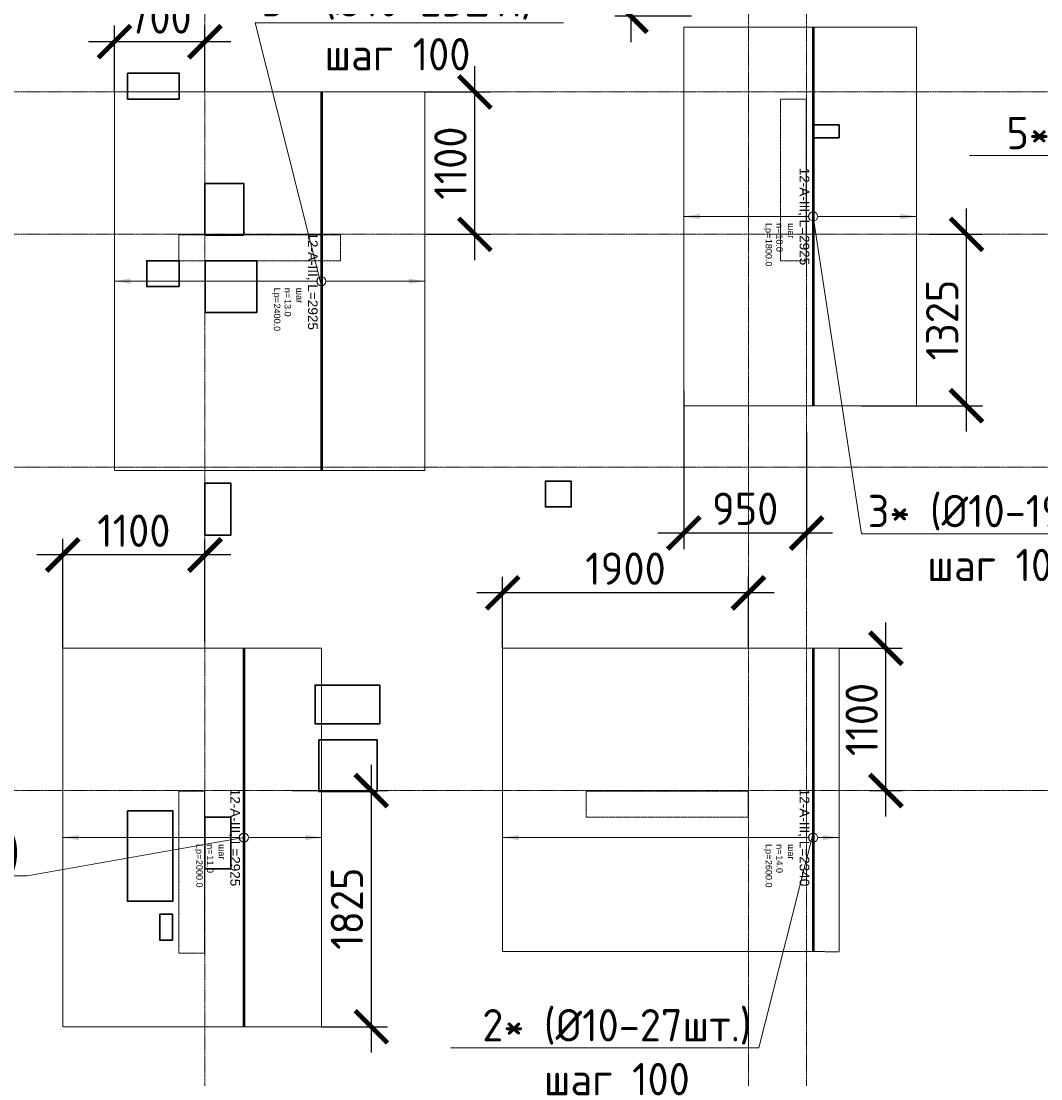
# Model space of a CAD drawing. Header units: millimetres. Extents: x -386473 to 311666, y -59273 to 291770.
# Tile 93 of 132: x 109386 to 117267, y 17489 to 25663. Entities that reach past the tile are written whole.
import ezdxf
from ezdxf import colors
from ezdxf.entities.mleader import LeaderData, LeaderLine
from ezdxf.enums import TextEntityAlignment as Align
from ezdxf.math import Vec2, Vec3

# ---------------------------------------------------------------- set-up
doc = ezdxf.new("R2010")
doc.units = ezdxf.units.MM
doc.set_wipeout_variables(frame=1)
for name, pattern in [('01 Штриховая _4 мм_', [6, 3.5, -2.5]), ('______5', [1100, 800, -100, 100, -100]), ('DASHED', [7, 5, -2, 0]), ('GOST2.303 4', [7, 5, -2, 0]), ('осевая', [50.8, 31.75, -6.35, 6.35, -6.35])]:
    doc.linetypes.add(name, pattern=pattern)
for name, color, linetype, lineweight in [('АрмСтер', 2, 'Continuous', 50), ('ВК_отверстия в полу размеры', 7, 'Continuous', 5), ('контур распр. стерхней', 2, 'GOST2.303 4', 20), ('Оси', 40, '______5', 18), ('Перекрытие ж_бетон', 1, 'Continuous', 30), ('подоснова', 151, 'Continuous', 5), ('РАЗМЕРЫ', 1, 'Continuous', 9), ('Э_отверстия', 2, 'Continuous', 100)]:
    doc.layers.add(name, color=color, linetype=linetype, lineweight=lineweight)
doc.layers.add('АрмСтер_атрибуты', color=2, linetype='Continuous', lineweight=0, plot=False)
doc.layers.add('Клапаны_для_электрика', color=7, linetype='Continuous', plot=False)
doc.layers.add('Колонна_ бетон', color=7, linetype='Continuous', lineweight=50, true_color=0xb4b496)
doc.styles.add('GOST-2.304_Type-B', font='GOST_Common.ttf')
doc.styles.get("Standard").update_dxf_attribs({"font": 'arial.ttf'})
doc.styles.add('Аннотативный', font='arial.ttf')
doc.dimstyles.new('СПДС', dxfattribs={"dimscale": 100, "dimtxt": 2.5, "dimasz": 2.5, "dimexe": 1.25, "dimexo": 0, "dimtad": 1, "dimdec": 0, "dimtxsty": 'GOST-2.304_Type-B', "dimblk": 'ARCHTICK', "dimcen": 2.5, "dimdle": 2, "dimadec": 0, "dimazin": 2, "dimtfac": 0.75, "dimtdec": 0, "dimtmove": 1, "dimatfit": 3, "dimfxl": 1, "dimtolj": 1, "dimarcsym": 1})

# ---------------------------------------------------------------- blocks, each defined once
blk = doc.blocks.new('оси2')
at = {"layer": 'Оси', "color": 16, "linetype": 'осевая', "lineweight": 0, "ltscale": 0.25, "transparency": 33554687}
for p, q in [((987745.5, 5465.4), (987745.5, -20739.3)), ((991945.5, 4955.2), (991945.5, -20287.7)), ((992395.5, 4955.2), (992395.5, -20293.6)), ((979200, -4392.9), (1032582.1, -4392.9)), ((979200, -5492.9), (1032582.1, -5492.9)), ((979200, -7292.9), (1032582.1, -7292.9)), ((979200, -9792.9), (1032582.1, -9792.9))]:
    blk.add_line(p, q, dxfattribs=at)
blk = doc.blocks.new('*U203')
at = {"layer": 'РАЗМЕРЫ'}
for p, q in [((112.5, 800), (-112.5, 800)), ((112.5, -1600), (-112.5, -1600))]:
    blk.add_line(p, q, dxfattribs=at)
at = {"layer": 'РАЗМЕРЫ', "ltscale": 15}
blk.add_line((0, -1600), (0, 800), dxfattribs=at)
at = {"layer": 'РАЗМЕРЫ'}
for points in [[(0, 800), (20.9, 674.8), (-20.9, 674.8)], [(0, -1600), (20.9, -1474.8), (-20.9, -1474.8)]]:
    blk.add_solid(points, dxfattribs=at)
at = {"layer": 'АрмСтер_атрибуты', "color": 215, "ltscale": 15, "style": 'Аннотативный'}
for s, p in [('шаг', (51.4, -194.2)), ('Lр=', (50.2, -367.8)), ('n=', (51.4, -285.1))]:
    blk.add_text(s, height=50, dxfattribs=at).set_placement(p)
at = {"layer": 'АрмСтер_атрибуты', "style": 'Аннотативный', "flags": 8}
blk.add_attdef('ПОЗ', (110, 29.6), '', height=75, dxfattribs=at)
at = {"layer": 'АрмСтер_атрибуты', "color": 215, "style": 'Аннотативный'}
for tag, p, flags in [('ШАГ', (190.9, -194.2), 10), ('КОЛ', (138, -285.1), 8), ('ШИРИНА', (172.9, -367.8), 8)]:
    blk.add_attdef(tag, p, '', height=50, dxfattribs=dict(at, flags=flags))
at = {"layer": 'АрмСтер_атрибуты', "flags": 9}
for tag, p in [('МАССА', (-1033.5, -1010.5)), ('ОБОЗНАЧЕНИЕ', (-1033.5, -1124.4))]:
    blk.add_attdef(tag, p, '', height=75, dxfattribs=at)
at = {"linetype": 'Continuous', "lineweight": 0}
blk.add_wipeout([(35, 0), (28.3, 20.6), (10.8, 33.3), (-10.8, 33.3), (-28.3, 20.6), (-35, 0), (-28.3, -20.6), (-10.8, -33.3), (10.8, -33.3), (28.3, -20.6)], dxfattribs=at)
at = {"color": 0, "linetype": 'ByBlock', "lineweight": -2, "ltscale": 100}
blk.add_line((-1462.5, 0), (1462.5, 0), dxfattribs=at)
at = {"layer": 'РАЗМЕРЫ'}
blk.add_circle((0, 0), 35, dxfattribs=at)
at = {"layer": 'АрмСтер_атрибуты', "style": 'Аннотативный', "flags": 8}
blk.add_attdef('НАИМЕНОВАНИЕ', text='', height=75, dxfattribs=at).set_placement((0, -29.3), align=Align.TOP_CENTER)
blk = doc.blocks.new('_ArchTick')
at = {"color": 0, "linetype": 'ByBlock', "const_width": 0.15}
blk.add_lwpolyline([(-0.5, -0.5), (0.5, 0.5)], dxfattribs=at)
blk = doc.blocks.new('*D201')
at = {"layer": 'DEFPOINTS', "color": 0, "transparency": 16777216}
for p in [(112507.1, 25116.3), (112891.8, 25116.3), (112507.1, 24016.3)]:
    blk.add_point(p, dxfattribs=at)
at = {"layer": 'РАЗМЕРЫ', "color": 0, "lineweight": -2, "transparency": 16777216}
for p, q in [((112891.8, 23816.3), (112891.8, 25316.3)), ((112507.1, 25116.3), (113016.8, 25116.3)), ((112507.1, 24016.3), (113016.8, 24016.3))]:
    blk.add_line(p, q, dxfattribs=at)
at = {"layer": 'РАЗМЕРЫ', "color": 0, "lineweight": -2, "transparency": 16777216, "xscale": 250, "yscale": 250, "zscale": 250}
for p, rotation in [((112891.8, 25116.3), 90), ((112891.8, 24016.3), 270)]:
    blk.add_blockref('_ArchTick', p, dxfattribs=dict(at, rotation=rotation))
at = {"layer": 'РАЗМЕРЫ', "color": 0, "lineweight": 0, "transparency": 16777216, "insert": (112704.3, 24566.3), "char_height": 250, "attachment_point": 5, "rotation": 90, "style": 'GOST-2.304_Type-B'}
blk.add_mtext('\\A1;1100', dxfattribs=at)
blk = doc.blocks.new('*D202')
at = {"layer": 'DEFPOINTS', "color": 0, "transparency": 16777216}
for p in [(110107.1, 25504.8), (110107.1, 25116.3), (110806.9, 25116.3)]:
    blk.add_point(p, dxfattribs=at)
at = {"layer": 'РАЗМЕРЫ', "color": 0, "lineweight": -2, "transparency": 16777216}
for p, q in [((110107.1, 25116.3), (110107.1, 25629.8)), ((110806.9, 25116.3), (110806.9, 25629.8)), ((111006.9, 25504.8), (109907.1, 25504.8))]:
    blk.add_line(p, q, dxfattribs=at)
at = {"layer": 'РАЗМЕРЫ', "color": 0, "lineweight": -2, "transparency": 16777216, "xscale": 250, "yscale": 250, "zscale": 250, "rotation": 180}
blk.add_blockref('_ArchTick', (110107.1, 25504.8), dxfattribs=at)
at = {"layer": 'РАЗМЕРЫ', "color": 0, "lineweight": -2, "transparency": 16777216, "xscale": 250, "yscale": 250, "zscale": 250}
blk.add_blockref('_ArchTick', (110806.9, 25504.8), dxfattribs=at)
at = {"layer": 'РАЗМЕРЫ', "color": 0, "lineweight": 0, "transparency": 16777216, "insert": (110457, 25692.3), "char_height": 250, "attachment_point": 5, "style": 'GOST-2.304_Type-B'}
blk.add_mtext('\\A1;700', dxfattribs=at)
blk = doc.blocks.new('_None')
blk = doc.blocks.new('*U208')
at = {"layer": 'РАЗМЕРЫ'}
for p, q in [((112.5, 200), (-112.5, 200)), ((112.5, -2400), (-112.5, -2400))]:
    blk.add_line(p, q, dxfattribs=at)
at = {"layer": 'РАЗМЕРЫ', "ltscale": 15}
blk.add_line((0, -2400), (0, 200), dxfattribs=at)
at = {"layer": 'РАЗМЕРЫ'}
for points in [[(0, 200), (20.9, 74.8), (-20.9, 74.8)], [(0, -2400), (20.9, -2274.8), (-20.9, -2274.8)]]:
    blk.add_solid(points, dxfattribs=at)
at = {"layer": 'АрмСтер_атрибуты', "color": 215, "ltscale": 15, "style": 'Аннотативный'}
for s, p in [('шаг', (51.4, -194.2)), ('Lр=', (50.2, -367.8)), ('n=', (51.4, -285.1))]:
    blk.add_text(s, height=50, dxfattribs=at).set_placement(p)
at = {"layer": 'АрмСтер_атрибуты', "style": 'Аннотативный', "flags": 8}
blk.add_attdef('ПОЗ', (110, 29.6), '', height=75, dxfattribs=at)
at = {"layer": 'АрмСтер_атрибуты', "color": 215, "style": 'Аннотативный'}
for tag, p, flags in [('ШАГ', (190.9, -194.2), 10), ('КОЛ', (138, -285.1), 8), ('ШИРИНА', (172.9, -367.8), 8)]:
    blk.add_attdef(tag, p, '', height=50, dxfattribs=dict(at, flags=flags))
at = {"layer": 'АрмСтер_атрибуты', "flags": 9}
for tag, p in [('МАССА', (-1033.5, -1010.5)), ('ОБОЗНАЧЕНИЕ', (-1033.5, -1124.4))]:
    blk.add_attdef(tag, p, '', height=75, dxfattribs=at)
at = {"linetype": 'Continuous', "lineweight": 0}
blk.add_wipeout([(35, 0), (28.3, 20.6), (10.8, 33.3), (-10.8, 33.3), (-28.3, 20.6), (-35, 0), (-28.3, -20.6), (-10.8, -33.3), (10.8, -33.3), (28.3, -20.6)], dxfattribs=at)
at = {"color": 0, "linetype": 'ByBlock', "lineweight": -2, "ltscale": 100}
blk.add_line((-1462.5, 0), (877.5, 0), dxfattribs=at)
at = {"layer": 'РАЗМЕРЫ'}
blk.add_circle((0, 0), 35, dxfattribs=at)
at = {"layer": 'АрмСтер_атрибуты', "style": 'Аннотативный', "flags": 8}
blk.add_attdef('НАИМЕНОВАНИЕ', text='', height=75, dxfattribs=at).set_placement((0, -29.3), align=Align.TOP_CENTER)
blk = doc.blocks.new('*D206')
at = {"layer": 'DEFPOINTS', "color": 0, "transparency": 16777216}
for p in [(115707.1, 20816.3), (116069.7, 20816.3), (115944.2, 19716.3)]:
    blk.add_point(p, dxfattribs=at)
at = {"layer": 'РАЗМЕРЫ', "color": 0, "lineweight": -2, "transparency": 16777216}
for p, q in [((116069.7, 19516.3), (116069.7, 21016.3)), ((115707.1, 20816.3), (116194.7, 20816.3)), ((115944.2, 19716.3), (116194.7, 19716.3))]:
    blk.add_line(p, q, dxfattribs=at)
at = {"layer": 'РАЗМЕРЫ', "color": 0, "lineweight": -2, "transparency": 16777216, "xscale": 250, "yscale": 250, "zscale": 250}
for p, rotation in [((116069.7, 20816.3), 90), ((116069.7, 19716.3), 270)]:
    blk.add_blockref('_ArchTick', p, dxfattribs=dict(at, rotation=rotation))
at = {"layer": 'РАЗМЕРЫ', "color": 0, "lineweight": 0, "transparency": 16777216, "insert": (115882.2, 20266.3), "char_height": 250, "attachment_point": 5, "rotation": 90, "style": 'GOST-2.304_Type-B'}
blk.add_mtext('\\A1;1100', dxfattribs=at)
blk = doc.blocks.new('*D207')
at = {"layer": 'DEFPOINTS', "color": 0, "transparency": 16777216}
for p in [(113107.1, 21244.6), (113107.1, 20818.6), (115006.9, 20816.3)]:
    blk.add_point(p, dxfattribs=at)
at = {"layer": 'РАЗМЕРЫ', "color": 0, "lineweight": -2, "transparency": 16777216}
for p, q in [((113107.1, 20818.6), (113107.1, 21369.6)), ((115006.9, 20816.3), (115006.9, 21369.6)), ((115206.9, 21244.6), (112907.1, 21244.6))]:
    blk.add_line(p, q, dxfattribs=at)
at = {"layer": 'РАЗМЕРЫ', "color": 0, "lineweight": -2, "transparency": 16777216, "xscale": 250, "yscale": 250, "zscale": 250, "rotation": 180}
blk.add_blockref('_ArchTick', (113107.1, 21244.6), dxfattribs=at)
at = {"layer": 'РАЗМЕРЫ', "color": 0, "lineweight": -2, "transparency": 16777216, "xscale": 250, "yscale": 250, "zscale": 250}
blk.add_blockref('_ArchTick', (115006.9, 21244.6), dxfattribs=at)
at = {"layer": 'РАЗМЕРЫ', "color": 0, "lineweight": 0, "transparency": 16777216, "insert": (114057, 21432.1), "char_height": 250, "attachment_point": 5, "style": 'GOST-2.304_Type-B'}
blk.add_mtext('\\A1;1900', dxfattribs=at)
blk = doc.blocks.new('*U235')
at = {"layer": 'РАЗМЕРЫ'}
for p, q in [((112.5, 800), (-112.5, 800)), ((112.5, -1000), (-112.5, -1000))]:
    blk.add_line(p, q, dxfattribs=at)
at = {"layer": 'РАЗМЕРЫ', "ltscale": 15}
blk.add_line((0, -1000), (0, 800), dxfattribs=at)
at = {"layer": 'РАЗМЕРЫ'}
for points in [[(0, 800), (20.9, 674.8), (-20.9, 674.8)], [(0, -1000), (20.9, -874.8), (-20.9, -874.8)]]:
    blk.add_solid(points, dxfattribs=at)
at = {"layer": 'АрмСтер_атрибуты', "color": 215, "ltscale": 15, "style": 'Аннотативный'}
for s, p in [('шаг', (51.4, -194.2)), ('Lр=', (50.2, -367.8)), ('n=', (51.4, -285.1))]:
    blk.add_text(s, height=50, dxfattribs=at).set_placement(p)
at = {"layer": 'АрмСтер_атрибуты', "style": 'Аннотативный', "flags": 8}
blk.add_attdef('ПОЗ', (110, 29.6), '', height=75, dxfattribs=at)
at = {"layer": 'АрмСтер_атрибуты', "color": 215, "style": 'Аннотативный'}
for tag, p, flags in [('ШАГ', (190.9, -194.2), 10), ('КОЛ', (138, -285.1), 8), ('ШИРИНА', (172.9, -367.8), 8)]:
    blk.add_attdef(tag, p, '', height=50, dxfattribs=dict(at, flags=flags))
at = {"layer": 'АрмСтер_атрибуты', "flags": 9}
for tag, p in [('МАССА', (-1033.5, -1010.5)), ('ОБОЗНАЧЕНИЕ', (-1033.5, -1124.4))]:
    blk.add_attdef(tag, p, '', height=75, dxfattribs=at)
at = {"linetype": 'Continuous', "lineweight": 0}
blk.add_wipeout([(35, 0), (28.3, 20.6), (10.8, 33.3), (-10.8, 33.3), (-28.3, 20.6), (-35, 0), (-28.3, -20.6), (-10.8, -33.3), (10.8, -33.3), (28.3, -20.6)], dxfattribs=at)
at = {"color": 0, "linetype": 'ByBlock', "lineweight": -2, "ltscale": 100}
blk.add_line((-1462.5, 0), (1462.5, 0), dxfattribs=at)
at = {"layer": 'РАЗМЕРЫ'}
blk.add_circle((0, 0), 35, dxfattribs=at)
at = {"layer": 'АрмСтер_атрибуты', "style": 'Аннотативный', "flags": 8}
blk.add_attdef('НАИМЕНОВАНИЕ', text='', height=75, dxfattribs=at).set_placement((0, -29.3), align=Align.TOP_CENTER)
blk = doc.blocks.new('*D234')
at = {"layer": 'DEFPOINTS', "color": 0, "transparency": 16777216}
for p in [(116404.3, 24016.3), (116691.8, 24016.3), (115879.8, 22691)]:
    blk.add_point(p, dxfattribs=at)
at = {"layer": 'РАЗМЕРЫ', "color": 0, "lineweight": -2, "transparency": 16777216}
for p, q in [((116691.8, 22491), (116691.8, 24216.3)), ((116404.3, 24016.3), (116816.8, 24016.3)), ((115879.8, 22691), (116816.8, 22691))]:
    blk.add_line(p, q, dxfattribs=at)
at = {"layer": 'РАЗМЕРЫ', "color": 0, "lineweight": -2, "transparency": 16777216, "xscale": 250, "yscale": 250, "zscale": 250}
for p, rotation in [((116691.8, 24016.3), 90), ((116691.8, 22691), 270)]:
    blk.add_blockref('_ArchTick', p, dxfattribs=dict(at, rotation=rotation))
at = {"layer": 'РАЗМЕРЫ', "color": 0, "lineweight": 0, "transparency": 16777216, "insert": (116504.3, 23353.6), "char_height": 250, "attachment_point": 5, "rotation": 90, "style": 'GOST-2.304_Type-B'}
blk.add_mtext('\\A1;1325', dxfattribs=at)
blk = doc.blocks.new('*U244')
at = {"layer": 'РАЗМЕРЫ'}
for p, q in [((112.5, 600), (-112.5, 600)), ((112.5, -1400), (-112.5, -1400))]:
    blk.add_line(p, q, dxfattribs=at)
at = {"layer": 'РАЗМЕРЫ', "ltscale": 15}
blk.add_line((0, -1400), (0, 600), dxfattribs=at)
at = {"layer": 'РАЗМЕРЫ'}
for points in [[(0, 600), (20.9, 474.8), (-20.9, 474.8)], [(0, -1400), (20.9, -1274.8), (-20.9, -1274.8)]]:
    blk.add_solid(points, dxfattribs=at)
at = {"layer": 'АрмСтер_атрибуты', "color": 215, "ltscale": 15, "style": 'Аннотативный'}
for s, p in [('шаг', (51.4, -194.2)), ('Lр=', (50.2, -367.8)), ('n=', (51.4, -285.1))]:
    blk.add_text(s, height=50, dxfattribs=at).set_placement(p)
at = {"layer": 'АрмСтер_атрибуты', "style": 'Аннотативный', "flags": 8}
blk.add_attdef('ПОЗ', (110, 29.6), '', height=75, dxfattribs=at)
at = {"layer": 'АрмСтер_атрибуты', "color": 215, "style": 'Аннотативный'}
for tag, p, flags in [('ШАГ', (190.9, -194.2), 10), ('КОЛ', (138, -285.1), 8), ('ШИРИНА', (172.9, -367.8), 8)]:
    blk.add_attdef(tag, p, '', height=50, dxfattribs=dict(at, flags=flags))
at = {"layer": 'АрмСтер_атрибуты', "flags": 9}
for tag, p in [('МАССА', (-1033.5, -1010.5)), ('ОБОЗНАЧЕНИЕ', (-1033.5, -1124.4))]:
    blk.add_attdef(tag, p, '', height=75, dxfattribs=at)
at = {"linetype": 'Continuous', "lineweight": 0}
blk.add_wipeout([(35, 0), (28.3, 20.6), (10.8, 33.3), (-10.8, 33.3), (-28.3, 20.6), (-35, 0), (-28.3, -20.6), (-10.8, -33.3), (10.8, -33.3), (28.3, -20.6)], dxfattribs=at)
at = {"color": 0, "linetype": 'ByBlock', "lineweight": -2, "ltscale": 100}
blk.add_line((-1462.5, 0), (1462.5, 0), dxfattribs=at)
at = {"layer": 'РАЗМЕРЫ'}
blk.add_circle((0, 0), 35, dxfattribs=at)
at = {"layer": 'АрмСтер_атрибуты', "style": 'Аннотативный', "flags": 8}
blk.add_attdef('НАИМЕНОВАНИЕ', text='', height=75, dxfattribs=at).set_placement((0, -29.3), align=Align.TOP_CENTER)
blk = doc.blocks.new('*D243')
at = {"layer": 'DEFPOINTS', "color": 0, "transparency": 16777216}
for p in [(109707.1, 21537.6), (110806.9, 20867.3), (109707.1, 20816.3)]:
    blk.add_point(p, dxfattribs=at)
at = {"layer": 'РАЗМЕРЫ', "color": 0, "lineweight": -2, "transparency": 16777216}
for p, q in [((109707.1, 20816.3), (109707.1, 21662.6)), ((110806.9, 20867.3), (110806.9, 21662.6)), ((111006.9, 21537.6), (109507.1, 21537.6))]:
    blk.add_line(p, q, dxfattribs=at)
at = {"layer": 'РАЗМЕРЫ', "color": 0, "lineweight": -2, "transparency": 16777216, "xscale": 250, "yscale": 250, "zscale": 250, "rotation": 180}
blk.add_blockref('_ArchTick', (109707.1, 21537.6), dxfattribs=at)
at = {"layer": 'РАЗМЕРЫ', "color": 0, "lineweight": -2, "transparency": 16777216, "xscale": 250, "yscale": 250, "zscale": 250}
blk.add_blockref('_ArchTick', (110806.9, 21537.6), dxfattribs=at)
at = {"layer": 'РАЗМЕРЫ', "color": 0, "lineweight": 0, "transparency": 16777216, "insert": (110257, 21725.1), "char_height": 250, "attachment_point": 5, "style": 'GOST-2.304_Type-B'}
blk.add_mtext('\\A1;1100', dxfattribs=at)
blk = doc.blocks.new('*D265')
at = {"layer": 'DEFPOINTS', "color": 0, "transparency": 16777216}
for p in [(111479.8, 19716.3), (111707.1, 17891.3), (112091.8, 17891.3)]:
    blk.add_point(p, dxfattribs=at)
at = {"layer": 'РАЗМЕРЫ', "color": 0, "lineweight": -2, "transparency": 16777216}
for p, q in [((112091.8, 19916.3), (112091.8, 17691.3)), ((111479.8, 19716.3), (112216.8, 19716.3)), ((111707.1, 17891.3), (112216.8, 17891.3))]:
    blk.add_line(p, q, dxfattribs=at)
at = {"layer": 'РАЗМЕРЫ', "color": 0, "lineweight": -2, "transparency": 16777216, "xscale": 250, "yscale": 250, "zscale": 250}
for p, rotation in [((112091.8, 19716.3), 90), ((112091.8, 17891.3), 270)]:
    blk.add_blockref('_ArchTick', p, dxfattribs=dict(at, rotation=rotation))
at = {"layer": 'РАЗМЕРЫ', "color": 0, "lineweight": 0, "transparency": 16777216, "insert": (111904.3, 18803.8), "char_height": 250, "attachment_point": 5, "rotation": 90, "style": 'GOST-2.304_Type-B'}
blk.add_mtext('\\A1;1825', dxfattribs=at)
blk = doc.blocks.new('*D269')
at = {"layer": 'DEFPOINTS', "color": 0, "transparency": 16777216}
for p in [(114507.1, 22807.2), (115456.9, 22484.4), (114507.1, 21707.5)]:
    blk.add_point(p, dxfattribs=at)
at = {"layer": 'РАЗМЕРЫ', "color": 0, "lineweight": -2, "transparency": 16777216}
for p, q in [((114507.1, 22807.2), (114507.1, 21582.5)), ((115456.9, 22484.4), (115456.9, 21582.5)), ((115656.9, 21707.5), (114307.1, 21707.5))]:
    blk.add_line(p, q, dxfattribs=at)
at = {"layer": 'РАЗМЕРЫ', "color": 0, "lineweight": -2, "transparency": 16777216, "xscale": 250, "yscale": 250, "zscale": 250, "rotation": 180}
blk.add_blockref('_ArchTick', (114507.1, 21707.5), dxfattribs=at)
at = {"layer": 'РАЗМЕРЫ', "color": 0, "lineweight": -2, "transparency": 16777216, "xscale": 250, "yscale": 250, "zscale": 250}
blk.add_blockref('_ArchTick', (115456.9, 21707.5), dxfattribs=at)
at = {"layer": 'РАЗМЕРЫ', "color": 0, "lineweight": 0, "transparency": 16777216, "insert": (114982, 21895), "char_height": 250, "attachment_point": 5, "style": 'GOST-2.304_Type-B'}
blk.add_mtext('\\A1;950', dxfattribs=at)
blk = doc.blocks.new('*D270')
at = {"layer": 'DEFPOINTS', "color": 0, "transparency": 16777216}
for p in [(114439.7, 28116.3), (114098.6, 25701), (114565.9, 25701)]:
    blk.add_point(p, dxfattribs=at)
at = {"layer": 'РАЗМЕРЫ', "color": 0, "lineweight": -2, "transparency": 16777216}
for p, q in [((114098.6, 28316.3), (114098.6, 25501)), ((114439.7, 28116.3), (113973.6, 28116.3)), ((114565.9, 25701), (113973.6, 25701))]:
    blk.add_line(p, q, dxfattribs=at)
at = {"layer": 'РАЗМЕРЫ', "color": 0, "lineweight": -2, "transparency": 16777216, "xscale": 250, "yscale": 250, "zscale": 250}
for p, rotation in [((114098.6, 28116.3), 90), ((114098.6, 25701), 270)]:
    blk.add_blockref('_ArchTick', p, dxfattribs=dict(at, rotation=rotation))
at = {"layer": 'РАЗМЕРЫ', "color": 0, "lineweight": 0, "transparency": 16777216, "insert": (113911.1, 26908.6), "char_height": 250, "attachment_point": 5, "rotation": 90, "style": 'GOST-2.304_Type-B'}
blk.add_mtext('\\A1;2415', dxfattribs=at)
blk = doc.blocks.new('стены подвала')
at = {"layer": 'Колонна_ бетон', "color": 252, "linetype": 'DASHED', "lineweight": 0, "ltscale": 0.3, "true_color": 0x939598, "transparency": 33554687}
for p, q in [((-189147.4, -16425.4, 160), (-189347.4, -16425.4, 160)), ((-189347.4, -16425.4, 160), (-189347.4, -16425.4, 160)), ((-189347.4, -17675.4, 160), (-189347.4, -16425.4, 160)), ((-189147.4, -16425.4, 160), (-189147.4, -16425.4, 160)), ((-189147.4, -17675.4, 160), (-189147.4, -16425.4, 160)), ((-193997.4, -17475.4, 160), (-193997.4, -17475.4, 160)), ((-193997.4, -17675.4, 160), (-193997.4, -17475.4, 160)), ((-193997.4, -17475.4, 160), (-192747.4, -17475.4, 160)), ((-192747.4, -17475.4, 160), (-192747.4, -17475.4, 160)), ((-192747.4, -17475.4, 160), (-192747.4, -17675.4, 160)), ((-192747.4, -17675.4, 160), (-193997.4, -17675.4, 160)), ((-193997.4, -17675.4, 160), (-193997.4, -17675.4, 160)), ((-192747.4, -17675.4, 160), (-192747.4, -17675.4, 160)), ((-189347.4, -17675.4, 160), (-189147.4, -17675.4, 160)), ((-189347.4, -17675.4, 160), (-189347.4, -17675.4, 160)), ((-189147.4, -17675.4, 160), (-189147.4, -17675.4, 160)), ((-193997.4, -21775.4, 160), (-193997.4, -21775.4, 160)), ((-193997.4, -23025.4, 160), (-193997.4, -21775.4, 160)), ((-193997.4, -21775.4, 160), (-193797.4, -21775.4, 160)), ((-193797.4, -21775.4, 160), (-193797.4, -21775.4, 160)), ((-193797.4, -23025.4, 160), (-193797.4, -21775.4, 160)), ((-190847.4, -21775.4, 160), (-190847.4, -21775.4, 160)), ((-190847.4, -21775.4, 160), (-190847.4, -21975.4, 160)), ((-189597.4, -21775.4, 160), (-190847.4, -21775.4, 160)), ((-189597.4, -21775.4, 160), (-189597.4, -21775.4, 160)), ((-189597.4, -21975.4, 160), (-189597.4, -21775.4, 160)), ((-190847.4, -21975.4, 160), (-190847.4, -21975.4, 160)), ((-190847.4, -21975.4, 160), (-189597.4, -21975.4, 160)), ((-189597.4, -21975.4, 160), (-189597.4, -21975.4, 160)), ((-193997.4, -23025.4, 160), (-193997.4, -23025.4, 160)), ((-193997.4, -23025.4, 160), (-193797.4, -23025.4, 160)), ((-193797.4, -23025.4, 160), (-193797.4, -23025.4, 160))]:
    blk.add_line(p, q, dxfattribs=at)
blk = doc.blocks.new('отверстия')
at = {"layer": 'ВК_отверстия в полу размеры', "color": 4, "lineweight": 30, "ltscale": 100}
for points in [[(-188146.8, 83592.4), (-188546.2, 83592.4), (-188546.2, 83992.4), (-188146.8, 83992.4)], [(-188546.9, 82272.4), (-188346.8, 82272.4), (-188346.8, 81872.4), (-188546.9, 81872.4)], [(-188346.9, 79292.4), (-188546.9, 79292.4), (-188546.9, 79692.4), (-188346.9, 79692.4)]]:
    blk.add_lwpolyline(points, close=True, dxfattribs=at)
at = {"layer": 'Клапаны_для_электрика', "color": 2, "lineweight": 30}
for points in [[(-187196, 80712.4), (-187196, 80412.4), (-187696, 80412.4), (-187696, 80712.4)], [(-188897, 78942.3), (-188797, 78942.3), (-188797, 78742.3), (-188897, 78742.3)]]:
    blk.add_lwpolyline(points, close=True, dxfattribs=at)
at = {"layer": 'Перекрытие ж_бетон', "lineweight": 30}
for points in [[(-188547, 84590.4), (-188246.9, 84590.4), (-188246.9, 84190.4), (-188547, 84190.4)], [(-188746.9, 83792.4), (-188996.9, 83792.4), (-188996.9, 83992.4), (-188746.9, 83992.4)], [(-187666.9, 80290.4), (-187217.4, 80290.4), (-187217.4, 79890.4), (-187666.9, 79890.4)]]:
    blk.add_lwpolyline(points, close=True, dxfattribs=at)
at = {"layer": 'Перекрытие ж_бетон', "lineweight": 30, "ltscale": 100}
blk.add_lwpolyline([(-185716.6, 82290), (-185716.6, 82090), (-185916.6, 82090), (-185916.6, 82290)], close=True, dxfattribs=at)
at = {"layer": 'Перекрытие ж_бетон', "color": 3, "lineweight": 30}
blk.add_lwpolyline([(-189146.7, 79741.9), (-188796.7, 79741.9), (-188796.7, 79041.9), (-189146.7, 79041.9)], close=True, dxfattribs=at)
at = {"layer": 'РАЗМЕРЫ', "lineweight": 30}
blk.add_lwpolyline([(-189146.9, 85442.4), (-188746.9, 85442.4), (-188746.9, 85242.4), (-189146.9, 85242.4)], close=True, dxfattribs=at)
at = {"layer": 'Э_отверстия', "color": 5, "lineweight": 30}
blk.add_lwpolyline([(-183646.4, 85042.9), (-183846.4, 85042.9), (-183846.4, 84942.9), (-183646.4, 84942.9)], close=True, dxfattribs=at)

msp = doc.modelspace()

# ---------------------------------------------------------------- linework, layer by layer
at = {"layer": 'контур распр. стерхней', "linetype": '01 Штриховая _4 мм_'}
for points in [[(114507.1, 22691.3), (114507.1, 25616.3), (116307.1, 25616.3), (116307.1, 22691.3)], [(110107.1, 22191.3), (110107.1, 25116.3), (112507.1, 25116.3), (112507.1, 22191.3)], [(109707.1, 17891.3), (109707.1, 20816.3), (111707.1, 20816.3), (111707.1, 17891.3)], [(113107.1, 18474), (113107.1, 20818.6), (115707.1, 20816.3), (115707.1, 18471.7)]]:
    msp.add_lwpolyline(points, close=True, dxfattribs=at)

# ---------------------------------------------------------------- block references
at = {"layer": 'подоснова', "color": 2, "ltscale": 0.3}
msp.add_blockref('оси2', (-876938.7, 29509.2), dxfattribs=at)

# ---------------------------------------------------------------- leaders
at = {"layer": 'подоснова', "color": 4, "ltscale": 0.3}
ml = msp.add_multileader_mtext('Standard', dxfattribs=at)
ml.set_content('5* (%%C12-31шт.)\\Pшаг 100', color=4, style='GOST-2.304_Type-B')
ml.set_leader_properties(color=256, linetype='ByLayer', lineweight=15)
ml.set_arrow_properties(name='NONE')
ml.build(insert=Vec2(0, 0))
ml.multileader.update_dxf_attribs({"text_left_attachment_type": 6, "text_right_attachment_type": 6, "dogleg_length": 0.1, "arrow_head_size": 18})
ctx = ml.context
ctx.base_point, ctx.char_height, ctx.arrow_head_size, ctx.landing_gap_size, ctx.plane_origin = Vec3(116950.6, 24623.9), 250, 18, 20, Vec3(111066.5, 26607.9)
ctx.left_attachment, ctx.right_attachment, ctx.text_align_type = 6, 6, 1
notes = []
notes.append((ctx, [(1, (1, 1, 0), (119097.6, 24623.9), (-1, 0), 0.1, [(0, [(119707.1, 23753.8)], 0, [])])]))
ctx.mtext.insert, ctx.mtext.alignment, ctx.mtext.flow_direction = Vec3(118024, 24923.9), 2, 5
for ctx, leaders in notes:
    for number, flags, end, landing, length, lines in leaders:
        leader = LeaderData()
        leader.index, (leader.has_last_leader_line, leader.has_dogleg_vector, leader.attachment_direction) = number, flags
        leader.last_leader_point, leader.dogleg_vector, leader.dogleg_length = Vec3(end), Vec3(landing), length
        for number, points, colour, breaks in lines:
            line = LeaderLine()
            line.index, line.vertices, line.color, line.breaks = number, Vec3.list(points), colors.encode_raw_color(colour), breaks
            leader.lines.append(line)
        ctx.leaders.append(leader)

# ---------------------------------------------------------------- next in the draw order: block references
at = {"layer": 'АрмСтер', "ltscale": 15}
ref = msp.add_blockref('*U235', (115507.1, 24153.8), dxfattribs=dict(at, rotation=270))
ref.add_attrib('НАИМЕНОВАНИЕ', '12-A-III, L=2925', dxfattribs={"layer": 'АрмСтер_атрибуты', "height": 75, "rotation": 270, "style": 'Аннотативный', "flags": 8}).set_placement((115477.8, 24153.8), align=Align.TOP_CENTER)
ref.add_attrib('КОЛ', '10.0', (115222, 24015.7), dxfattribs={"layer": 'АрмСтер_атрибуты', "color": 215, "height": 50, "rotation": 270, "style": 'Аннотативный', "flags": 8})
ref.add_attrib('ШИРИНА', '1800.0', (115139.3, 23980.9), dxfattribs={"layer": 'АрмСтер_атрибуты', "color": 215, "height": 50, "rotation": 270, "style": 'Аннотативный', "flags": 8})
ref = msp.add_blockref('*U203', (111707.1, 23653.8), dxfattribs=dict(at, rotation=270))
ref.add_attrib('НАИМЕНОВАНИЕ', '12-A-III, L=2925', dxfattribs={"layer": 'АрмСтер_атрибуты', "height": 75, "rotation": 270, "style": 'Аннотативный', "flags": 8}).set_placement((111677.8, 23653.8), align=Align.TOP_CENTER)
ref.add_attrib('КОЛ', '13.0', (111422, 23515.7), dxfattribs={"layer": 'АрмСтер_атрибуты', "color": 215, "height": 50, "rotation": 270, "style": 'Аннотативный', "flags": 8})
ref.add_attrib('ШИРИНА', '2400.0', (111339.3, 23480.9), dxfattribs={"layer": 'АрмСтер_атрибуты', "color": 215, "height": 50, "rotation": 270, "style": 'Аннотативный', "flags": 8})
ref = msp.add_blockref('*U244', (111107.1, 19353.8), dxfattribs=dict(at, rotation=270))
ref.add_attrib('НАИМЕНОВАНИЕ', '12-A-III, L=2925', dxfattribs={"layer": 'АрмСтер_атрибуты', "height": 75, "rotation": 270, "style": 'Аннотативный', "flags": 8}).set_placement((111077.8, 19353.8), align=Align.TOP_CENTER)
ref.add_attrib('КОЛ', '11.0', (110822, 19215.7), dxfattribs={"layer": 'АрмСтер_атрибуты', "color": 215, "height": 50, "rotation": 270, "style": 'Аннотативный', "flags": 8})
ref.add_attrib('ШИРИНА', '2000.0', (110739.3, 19180.9), dxfattribs={"layer": 'АрмСтер_атрибуты', "color": 215, "height": 50, "rotation": 270, "style": 'Аннотативный', "flags": 8})
ref = msp.add_blockref('*U208', (115507.1, 19353.8), dxfattribs=dict(at, rotation=270))
ref.add_attrib('НАИМЕНОВАНИЕ', '12-A-III, L=2340', dxfattribs={"layer": 'АрмСтер_атрибуты', "height": 75, "rotation": 270, "style": 'Аннотативный', "flags": 8}).set_placement((115477.8, 19353.8), align=Align.TOP_CENTER)
ref.add_attrib('КОЛ', '14.0', (115222, 19215.7), dxfattribs={"layer": 'АрмСтер_атрибуты', "color": 215, "height": 50, "rotation": 270, "style": 'Аннотативный', "flags": 8})
ref.add_attrib('ШИРИНА', '2600.0', (115139.3, 19180.9), dxfattribs={"layer": 'АрмСтер_атрибуты', "color": 215, "height": 50, "rotation": 270, "style": 'Аннотативный', "flags": 8})

# ---------------------------------------------------------------- next in the draw order: block references
at = {"layer": 'РАЗМЕРЫ'}
msp.add_blockref('стены подвала', (304601.5, 41486.8), dxfattribs=at)
at = {"layer": 'РАЗМЕРЫ', "color": 6}
msp.add_blockref('отверстия', (299353.9, -60180.9, 160), dxfattribs=at)

# ---------------------------------------------------------------- next in the draw order: dimensions: what is measured, and where the dimension line sits
at = {"layer": 'РАЗМЕРЫ', "color": 1, "lineweight": 0}
for base, p1, p2, angle, picture, middle in [((114098.6, 25701), (114439.7, 28116.3), (114565.9, 25701), 90, '*D270', (113911.1, 26908.6)), ((112891.8, 25116.3), (112507.1, 24016.3), (112507.1, 25116.3), 270, '*D201', (112704.3, 24566.3)), ((116691.8, 24016.3), (115879.8, 22691), (116404.3, 24016.3), 270, '*D234', (116504.3, 23353.6)), ((116069.7, 20816.3), (115944.2, 19716.3), (115707.1, 20816.3), 270, '*D206', (115882.2, 20266.3)), ((112091.8, 17891.3), (111479.8, 19716.3), (111707.1, 17891.3), 270, '*D265', (111904.3, 18803.8))]:
    dim = msp.add_linear_dim(base=base, p1=p1, p2=p2, angle=angle, dimstyle='СПДС', dxfattribs=at)
    dim.commit()
    dim.dimension.update_dxf_attribs({"geometry": picture, "text_midpoint": middle})
for base, p1, p2, picture, middle in [((110107.1, 25504.8), (110806.9, 25116.3), (110107.1, 25116.3), '*D202', (110457, 25692.3)), ((114507.1, 21707.5), (115456.9, 22484.4), (114507.1, 22807.2), '*D269', (114982, 21895)), ((109707.1, 21537.6), (110806.9, 20867.3), (109707.1, 20816.3), '*D243', (110257, 21725.1)), ((113107.1, 21244.6), (115006.9, 20816.3), (113107.1, 20818.6), '*D207', (114057, 21432.1))]:
    dim = msp.add_linear_dim(base=base, p1=p1, p2=p2, dimstyle='СПДС', dxfattribs=at)
    dim.commit()
    dim.dimension.update_dxf_attribs({"geometry": picture, "text_midpoint": middle})

# ---------------------------------------------------------------- next in the draw order: leaders
at = {"layer": 'подоснова', "color": 3, "ltscale": 0.3}
ml = msp.add_multileader_mtext('Standard', dxfattribs=at)
ml.set_content('3* (%%C10-25шт.)\\Pшаг 100', color=3, style='GOST-2.304_Type-B')
ml.set_leader_properties(color=256, linetype='ByLayer', lineweight=15)
ml.set_arrow_properties(name='NONE')
ml.build(insert=Vec2(0, 0))
ml.multileader.update_dxf_attribs({"text_left_attachment_type": 6, "text_right_attachment_type": 6, "dogleg_length": 0.1, "arrow_head_size": 18})
ctx = ml.context
ctx.base_point, ctx.char_height, ctx.arrow_head_size, ctx.landing_gap_size, ctx.plane_origin = Vec3(111195.7, 25649.2), 250, 18, 20, Vec3(103066.5, 26470.4)
ctx.left_attachment, ctx.right_attachment, ctx.text_align_type = 6, 6, 1
notes = []
notes.append((ctx, [(0, (1, 1, 0), (111195.6, 25649.2), (1, 0), 0.1, [(0, [(111707.1, 23616.3)], 0, [])])]))
ctx.mtext.insert, ctx.mtext.alignment, ctx.mtext.flow_direction = Vec3(112294.1, 25949.2), 2, 5
ml = msp.add_multileader_mtext('Standard', dxfattribs=at)
ml.set_content('3* (%%C10-19шт.)\\Pшаг 100', color=3, style='GOST-2.304_Type-B')
ml.set_leader_properties(color=256, linetype='ByLayer', lineweight=15)
ml.set_arrow_properties(name='NONE')
ml.build(insert=Vec2(0, 0))
ml.multileader.update_dxf_attribs({"text_left_attachment_type": 6, "text_right_attachment_type": 6, "dogleg_length": 0.1, "arrow_head_size": 18})
ctx = ml.context
ctx.base_point, ctx.char_height, ctx.arrow_head_size, ctx.landing_gap_size, ctx.plane_origin = Vec3(115879.9, 21702.1), 250, 18, 20, Vec3(106866.5, 27007.9)
ctx.left_attachment, ctx.right_attachment, ctx.text_align_type = 6, 6, 1
notes.append((ctx, [(0, (1, 1, 0), (115879.8, 21702.1), (1, 0), 0.1, [(0, [(115507.1, 24153.8)], 0, [])])]))
ctx.mtext.insert, ctx.mtext.alignment, ctx.mtext.flow_direction = Vec3(116953.3, 22002.1), 2, 5
ml = msp.add_multileader_mtext('Standard', dxfattribs=at)
ml.set_content('3* (%%C10-21шт.)\\Pшаг 100', color=3, style='GOST-2.304_Type-B')
ml.set_leader_properties(color=256, linetype='ByLayer', lineweight=15)
ml.set_arrow_properties(name='NONE')
ml.build(insert=Vec2(0, 0))
ml.multileader.update_dxf_attribs({"text_left_attachment_type": 6, "text_right_attachment_type": 6, "dogleg_length": 0.1, "arrow_head_size": 18})
ctx = ml.context
ctx.base_point, ctx.char_height, ctx.arrow_head_size, ctx.landing_gap_size, ctx.plane_origin = Vec3(107284.9, 19058.7), 250, 18, 20, Vec3(102466.5, 22207.9)
ctx.left_attachment, ctx.right_attachment, ctx.text_align_type = 6, 6, 1
notes.append((ctx, [(1, (1, 1, 0), (109431.9, 19058.7), (-1, 0), 0.1, [(0, [(111107.1, 19353.8)], 0, [])])]))
ctx.mtext.insert, ctx.mtext.alignment, ctx.mtext.flow_direction = Vec3(108358.4, 19358.7), 2, 5
ml = msp.add_multileader_mtext('Standard', dxfattribs=at)
ml.set_content('2* (%%C10-27шт.)\\Pшаг 100', color=3, style='GOST-2.304_Type-B')
ml.set_leader_properties(color=256, linetype='ByLayer', lineweight=15)
ml.set_arrow_properties(name='NONE')
ml.build(insert=Vec2(0, 0))
ml.multileader.update_dxf_attribs({"text_left_attachment_type": 6, "text_right_attachment_type": 6, "dogleg_length": 0.1, "arrow_head_size": 18})
ctx = ml.context
ctx.base_point, ctx.char_height, ctx.arrow_head_size, ctx.landing_gap_size, ctx.plane_origin = Vec3(112891.3, 17728.2), 250, 18, 20, Vec3(106866.5, 22242.9)
ctx.left_attachment, ctx.right_attachment, ctx.text_align_type = 6, 6, 1
notes.append((ctx, [(1, (1, 1, 0), (115088.2, 17728.2), (-1, 0), 0.1, [(0, [(115507.1, 19388.8)], 0, [])])]))
ctx.mtext.insert, ctx.mtext.alignment, ctx.mtext.flow_direction = Vec3(113989.7, 18028.2), 2, 5
for ctx, leaders in notes:
    for number, flags, end, landing, length, lines in leaders:
        leader = LeaderData()
        leader.index, (leader.has_last_leader_line, leader.has_dogleg_vector, leader.attachment_direction) = number, flags
        leader.last_leader_point, leader.dogleg_vector, leader.dogleg_length = Vec3(end), Vec3(landing), length
        for number, points, colour, breaks in lines:
            line = LeaderLine()
            line.index, line.vertices, line.color, line.breaks = number, Vec3.list(points), colors.encode_raw_color(colour), breaks
            leader.lines.append(line)
        ctx.leaders.append(leader)

doc.saveas('drawing.dxf')
